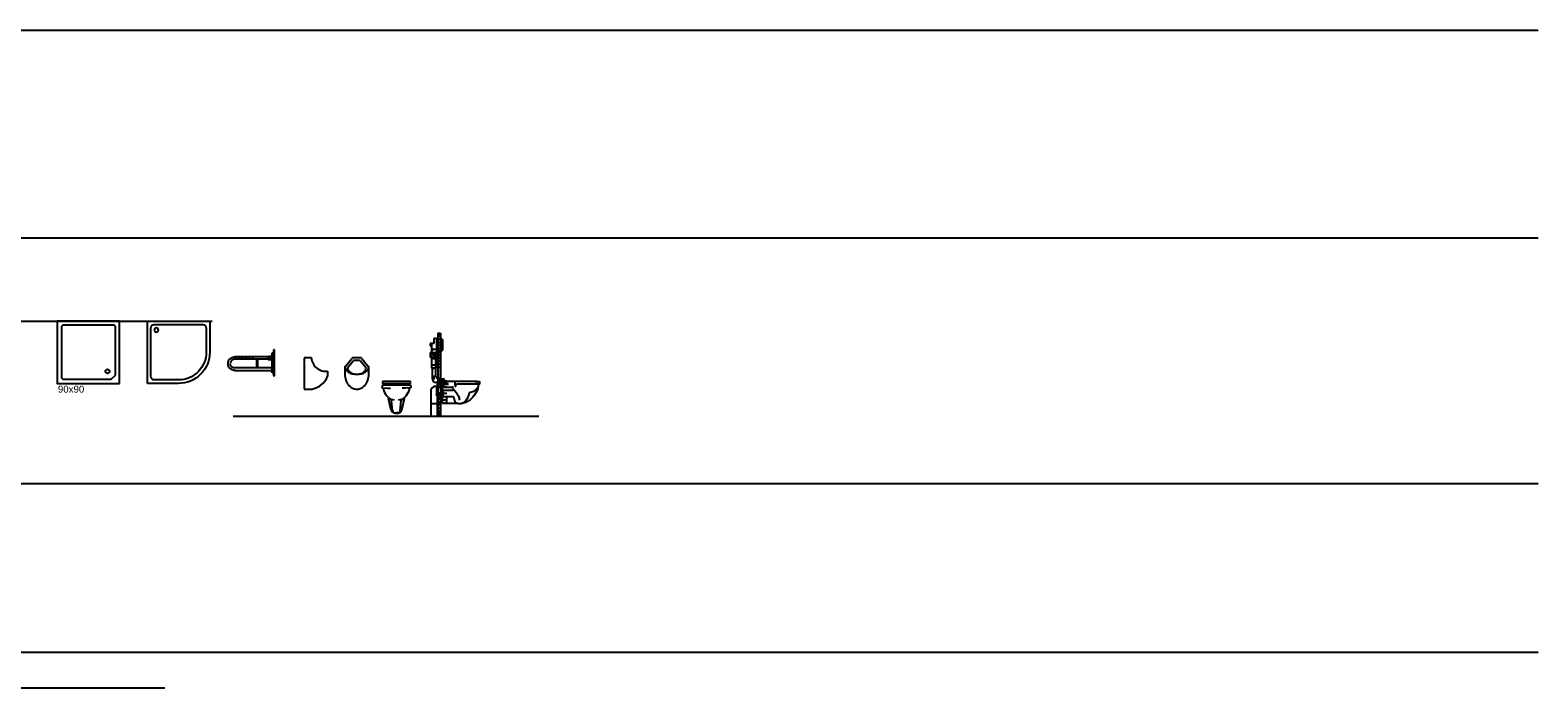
# Model space of a CAD drawing. Header units: inches. Extents: x 0 to 111471, y -105323 to 11070.
# Tile 75 of 256: x 4895 to 7072, y 4293 to 5242. Entities that reach past the tile are written whole.
import ezdxf

# ---------------------------------------------------------------- set-up
doc = ezdxf.new("R2010")
doc.units = ezdxf.units.IN
doc.header["$MEASUREMENT"] = 0
doc.linetypes.add('toalety-parter-vdh$0$DASHEDX2', pattern=[1.5, 1, -0.5])
doc.layers.add('0 - POMOCNICZE', color=6, linetype='Continuous', plot=False)
doc.styles.get("Standard").update_dxf_attribs({"font": 'arial.ttf'})

# ---------------------------------------------------------------- blocks, each defined once
blk = doc.blocks.new('brodzik 90x90')
for points in [[(90, -90), (90, 0), (0, 0), (0, -90)], [(84, -78), (84, -8), (82, -6), (8, -6), (6, -8), (6, -82), (8, -84), (78, -84)]]:
    blk.add_lwpolyline(points, close=True)
blk.add_circle((72.5, -72.5), 3)
blk = doc.blocks.new('BRODZIK 90')
at = {"ltscale": 10}
for points in [[(90, 0), (0, 0), (0, -90), (45, -90, 0.414214), (90, -45)], [(80, -5), (10, -5, 0.414214), (5, -10), (5, -80, 0.414214), (10, -85), (45, -85, 0.414214), (85, -45), (85, -10, 0.414214)]]:
    blk.add_lwpolyline(points, format="xyb", close=True, dxfattribs=at)
blk.add_circle((12.9, -12.9), 3)
blk = doc.blocks.new('uchwyt dla niepełnospr.')
for p, q in [((-66.5, 21.4), (-66.1, 22.2)), ((-66.1, 22.2), (-65.6, 22.9)), ((-65.6, 22.9), (-65.1, 23.7)), ((-65.1, 23.7), (-64.5, 24.3)), ((-64.5, 24.3), (-63.8, 24.9)), ((-63.8, 24.9), (-63.1, 25.5)), ((-63.1, 25.5), (-62.3, 25.9)), ((-62, 21.9), (-62.4, 21.4)), ((-62.3, 25.9), (-61.5, 26.3)), ((-61.6, 22.2), (-62, 21.9)), ((-61.1, 22.6), (-61.6, 22.2)), ((-61.5, 26.3), (-60.7, 26.7)), ((-60.6, 22.9), (-61.1, 22.6)), ((-60.7, 26.7), (-59.8, 26.9)), ((-60.1, 23.1), (-60.6, 22.9)), ((-59.6, 23.3), (-60.1, 23.1)), ((-59.8, 26.9), (-58.8, 27)), ((-59, 23.5), (-59.6, 23.3)), ((-58.4, 23.6), (-59, 23.5)), ((-58.8, 27), (-56.7, 27.1)), ((-57.8, 23.6), (-58.4, 23.6)), ((-56.7, 23.6), (-57.8, 23.6)), ((-57.8, 23.6), (-57.8, 23.6)), ((-57.6, 26.4), (-57.6, 24.3)), ((-57.3, 27.1), (-57.4, 27.1)), ((-57.3, 23.6), (-57.4, 23.6)), ((-57.1, 27.1), (-57.3, 27.1)), ((-57.1, 23.6), (-57.3, 23.6)), ((-56.9, 27.1), (-57.1, 27.1)), ((-56.9, 23.6), (-57.1, 23.6)), ((-56.8, 27.1), (-56.9, 27.1)), ((-56.8, 23.6), (-56.9, 23.6)), ((-56.6, 27.1), (-56.8, 27.1)), ((-56.6, 23.6), (-56.8, 23.6)), ((-56.5, 27.1), (-56.6, 27.1)), ((-56.4, 23.6), (-56.6, 23.6)), ((-56.3, 27), (-56.5, 27.1)), ((-56.3, 23.6), (-56.4, 23.6)), ((-56.1, 27), (-56.3, 27)), ((-56.1, 23.6), (-56.3, 23.6)), ((-56, 27), (-56.1, 27)), ((-55.9, 23.7), (-56.1, 23.6)), ((-55.8, 27), (-56, 27)), ((-55.8, 23.7), (-55.9, 23.7)), ((-55.6, 27), (-55.8, 27)), ((-55.6, 23.7), (-55.8, 23.7)), ((-55.5, 27), (-55.6, 27)), ((-55.5, 23.7), (-55.6, 23.7)), ((-55.3, 26.9), (-55.5, 27)), ((-55.3, 23.8), (-55.5, 23.7)), ((-55.1, 26.9), (-55.3, 26.9)), ((-55.1, 23.8), (-55.3, 23.8)), ((-55, 26.9), (-55.1, 26.9)), ((-55, 23.8), (-55.1, 23.8)), ((-54.8, 26.9), (-55, 26.9)), ((-55, 26.9), (-55, 26)), ((-55, 24.7), (-55, 23.8)), ((-54.8, 23.8), (-55, 23.8)), ((-54.6, 26.9), (-54.8, 26.9)), ((-54.6, 23.8), (-54.8, 23.8)), ((-54.5, 27), (-54.6, 26.9)), ((-54.5, 23.7), (-54.6, 23.8)), ((-54.3, 27), (-54.5, 27)), ((-54.3, 23.7), (-54.5, 23.7)), ((-54.1, 27), (-54.3, 27)), ((-54.1, 23.7), (-54.3, 23.7)), ((-54, 27), (-54.1, 27)), ((-54, 23.7), (-54.1, 23.7)), ((-53.8, 27), (-54, 27)), ((-53.8, 23.6), (-54, 23.7)), ((-53.7, 27), (-53.8, 27)), ((-53.7, 23.6), (-53.8, 23.6)), ((-53.5, 27.1), (-53.7, 27)), ((-53.5, 23.6), (-53.7, 23.6)), ((-53.3, 27.1), (-53.5, 27.1)), ((-53.3, 23.6), (-53.5, 23.6)), ((-53.2, 27.1), (-53.3, 27.1)), ((-53.2, 23.6), (-53.3, 23.6)), ((-53, 27.1), (-53.2, 27.1)), ((-53, 23.6), (-53.2, 23.6)), ((-52.8, 27.1), (-53, 27.1)), ((-52.8, 23.6), (-53, 23.6)), ((-52.7, 27.1), (-52.8, 27.1)), ((-52.7, 23.6), (-52.8, 23.6)), ((-52.5, 27.1), (-52.7, 27.1)), ((-52.5, 23.6), (-52.7, 23.6)), ((-52.3, 27.1), (-52.5, 27.1)), ((-52.3, 23.6), (-52.5, 23.6)), ((-52.2, 27.1), (-52.3, 27.1)), ((-52.3, 26.4), (-52.3, 24.3)), ((-52.2, 23.6), (-52.3, 23.6)), ((-52, 27.1), (-52.2, 27.1)), ((-52, 23.6), (-52.2, 23.6)), ((-51.9, 27.1), (-52, 27.1)), ((-51.9, 23.6), (-52, 23.6)), ((-51.7, 27.1), (-51.9, 27.1)), ((-51.7, 23.6), (-51.9, 23.6)), ((-51.5, 27.1), (-51.7, 27.1)), ((-51.5, 23.6), (-51.7, 23.6)), ((-51.4, 27.1), (-51.5, 27.1)), ((-51.4, 23.6), (-51.5, 23.6)), ((-51.2, 27.1), (-51.4, 27.1)), ((-51.2, 23.6), (-51.4, 23.6)), ((-51, 27), (-51.2, 27.1)), ((-51, 23.6), (-51.2, 23.6)), ((-50.9, 27), (-51, 27)), ((-50.9, 23.6), (-51, 23.6)), ((-50.7, 27), (-50.9, 27)), ((-50.7, 23.7), (-50.9, 23.6)), ((-50.5, 27), (-50.7, 27)), ((-50.5, 23.7), (-50.7, 23.7)), ((-50.4, 27), (-50.5, 27)), ((-50.4, 23.7), (-50.5, 23.7)), ((-50.2, 27), (-50.4, 27)), ((-50.2, 23.7), (-50.4, 23.7)), ((-50, 26.9), (-50.2, 27)), ((-50, 23.8), (-50.2, 23.7)), ((-49.9, 26.9), (-50, 26.9)), ((-49.9, 23.8), (-50, 23.8)), ((-49.7, 26.9), (-49.9, 26.9)), ((-49.7, 23.8), (-49.9, 23.8)), ((-49.6, 26.9), (-49.7, 26.9)), ((-49.7, 26.9), (-49.7, 26)), ((-49.7, 24.7), (-49.7, 23.8)), ((-49.6, 23.8), (-49.7, 23.8)), ((-49.4, 26.9), (-49.6, 26.9)), ((-49.4, 23.8), (-49.6, 23.8)), ((-49.2, 27), (-49.4, 26.9)), ((-49.2, 23.7), (-49.4, 23.8)), ((-49.1, 27), (-49.2, 27)), ((-49.1, 23.7), (-49.2, 23.7)), ((-48.9, 27), (-49.1, 27)), ((-48.9, 23.7), (-49.1, 23.7)), ((-48.7, 27), (-48.9, 27)), ((-48.7, 23.7), (-48.9, 23.7)), ((-48.6, 27), (-48.7, 27)), ((-48.6, 23.6), (-48.7, 23.7)), ((-48.4, 27), (-48.6, 27)), ((-48.4, 23.6), (-48.6, 23.6)), ((-48.2, 27.1), (-48.4, 27)), ((-48.2, 23.6), (-48.4, 23.6)), ((-48.1, 27.1), (-48.2, 27.1)), ((-48.1, 23.6), (-48.2, 23.6)), ((-47.9, 27.1), (-48.1, 27.1)), ((-47.9, 23.6), (-48.1, 23.6)), ((-47.8, 27.1), (-47.9, 27.1)), ((-47.7, 23.6), (-47.9, 23.6)), ((-47.6, 27.1), (-47.8, 27.1)), ((-47.6, 23.6), (-47.7, 23.6)), ((-47.4, 27.1), (-47.6, 27.1)), ((-47.4, 23.6), (-47.6, 23.6)), ((-47.3, 27.1), (-47.4, 27.1)), ((-47.3, 23.6), (-47.4, 23.6)), ((-47.1, 27.1), (-47.3, 27.1)), ((-47.1, 23.6), (-47.3, 23.6)), ((-46.9, 27.1), (-47.1, 27.1)), ((-47.1, 26.4), (-47.1, 24.3)), ((-46.9, 23.6), (-47.1, 23.6)), ((-46.8, 27.1), (-46.9, 27.1)), ((-46.8, 23.6), (-46.9, 23.6)), ((-46.6, 27.1), (-46.8, 27.1)), ((-46.6, 23.6), (-46.8, 23.6)), ((-46.4, 27.1), (-46.6, 27.1)), ((-46.4, 23.6), (-46.6, 23.6)), ((-46.3, 27.1), (-46.4, 27.1)), ((-46.3, 23.6), (-46.4, 23.6)), ((-46.1, 27.1), (-46.3, 27.1)), ((-46.1, 23.6), (-46.3, 23.6)), ((-45.9, 27.1), (-46.1, 27.1)), ((-45.9, 23.6), (-46.1, 23.6)), ((-45.8, 27), (-45.9, 27.1)), ((-45.8, 23.6), (-45.9, 23.6)), ((-45.6, 27), (-45.8, 27)), ((-45.6, 23.6), (-45.8, 23.6)), ((-45.4, 27), (-45.6, 27)), ((-45.5, 23.7), (-45.6, 23.6)), ((-45.3, 23.7), (-45.5, 23.7)), ((-45.3, 27), (-45.4, 27)), ((-45.1, 27), (-45.3, 27)), ((-45.1, 23.7), (-45.3, 23.7)), ((-45, 27), (-45.1, 27)), ((-45, 23.7), (-45.1, 23.7)), ((-44.8, 26.9), (-45, 27)), ((-44.8, 23.8), (-45, 23.7)), ((-44.6, 26.9), (-44.8, 26.9)), ((-44.6, 23.8), (-44.8, 23.8)), ((-44.5, 26.9), (-44.6, 26.9)), ((-44.5, 23.8), (-44.6, 23.8)), ((-44.3, 26.9), (-44.5, 26.9)), ((-44.5, 26.9), (-44.5, 26)), ((-44.5, 24.7), (-44.5, 23.8)), ((-44.3, 23.8), (-44.5, 23.8)), ((-44.1, 26.9), (-44.3, 26.9)), ((-44.1, 23.8), (-44.3, 23.8)), ((-44, 27), (-44.1, 26.9)), ((-44, 23.7), (-44.1, 23.8)), ((-43.8, 27), (-44, 27)), ((-43.8, 23.7), (-44, 23.7)), ((-43.6, 27), (-43.8, 27)), ((-43.6, 23.7), (-43.8, 23.7)), ((-43.5, 27), (-43.6, 27)), ((-43.5, 23.7), (-43.6, 23.7)), ((-43.3, 27), (-43.5, 27)), ((-43.3, 23.6), (-43.5, 23.7)), ((-43.2, 27), (-43.3, 27)), ((-43.2, 23.6), (-43.3, 23.6)), ((-43, 27.1), (-43.2, 27)), ((-43, 23.6), (-43.2, 23.6)), ((-42.8, 27.1), (-43, 27.1)), ((-42.8, 23.6), (-43, 23.6)), ((-42.7, 27.1), (-42.8, 27.1)), ((-42.7, 23.6), (-42.8, 23.6)), ((-42.5, 27.1), (-42.7, 27.1)), ((-42.5, 23.6), (-42.7, 23.6)), ((-42.3, 27.1), (-42.5, 27.1)), ((-42.3, 23.6), (-42.5, 23.6)), ((-42.2, 27.1), (-42.3, 27.1)), ((-42.2, 23.6), (-42.3, 23.6)), ((-42, 27.1), (-42.2, 27.1)), ((-42, 23.6), (-42.2, 23.6)), ((-41.9, 27.1), (-42, 27.1)), ((-41.9, 23.6), (-42, 23.6)), ((-41.9, 26.4), (-41.9, 24.3)), ((-41.7, 27.1), (-41.9, 27.1)), ((-41.7, 23.6), (-41.9, 23.6)), ((-41.5, 27.1), (-41.7, 27.1)), ((-41.5, 23.6), (-41.7, 23.6)), ((-41.4, 27.1), (-41.5, 27.1)), ((-41.4, 23.6), (-41.5, 23.6)), ((-41.2, 27.1), (-41.4, 27.1)), ((-41.2, 23.6), (-41.4, 23.6)), ((-41, 27.1), (-41.2, 27.1)), ((-41, 23.6), (-41.2, 23.6)), ((-40.9, 27.1), (-41, 27.1)), ((-40.9, 23.6), (-41, 23.6)), ((-40.7, 27.1), (-40.9, 27.1)), ((-40.7, 23.6), (-40.9, 23.6)), ((-40.5, 27), (-40.7, 27.1)), ((-40.5, 23.6), (-40.7, 23.6)), ((-40.4, 27), (-40.5, 27)), ((-40.4, 23.6), (-40.5, 23.6)), ((-40.2, 27), (-40.4, 27)), ((-40.2, 23.7), (-40.4, 23.6)), ((-40, 27), (-40.2, 27)), ((-40, 23.7), (-40.2, 23.7)), ((-39.9, 27), (-40, 27)), ((-39.9, 23.7), (-40, 23.7)), ((-39.7, 27), (-39.9, 27)), ((-39.7, 23.7), (-39.9, 23.7)), ((-39.5, 26.9), (-39.7, 27)), ((-39.6, 23.8), (-39.7, 23.7)), ((-39.4, 23.8), (-39.6, 23.8)), ((-39.4, 26.9), (-39.5, 26.9)), ((-39.2, 26.9), (-39.4, 26.9)), ((-39.2, 23.8), (-39.4, 23.8)), ((-39.1, 26.9), (-39.2, 26.9)), ((-39.2, 26.9), (-39.2, 26)), ((-39.2, 24.7), (-39.2, 23.8)), ((-39.1, 23.8), (-39.2, 23.8)), ((-38.9, 26.9), (-39.1, 26.9)), ((-38.9, 23.8), (-39.1, 23.8)), ((-38.7, 27), (-38.9, 26.9)), ((-38.7, 23.7), (-38.9, 23.8)), ((-38.6, 27), (-38.7, 27)), ((-38.6, 23.7), (-38.7, 23.7)), ((-38.4, 27), (-38.6, 27)), ((-38.4, 23.7), (-38.6, 23.7)), ((-38.2, 27), (-38.4, 27)), ((-38.2, 23.7), (-38.4, 23.7)), ((-38.1, 27), (-38.2, 27)), ((-38.1, 23.6), (-38.2, 23.7)), ((-37.9, 27), (-38.1, 27)), ((-37.9, 23.6), (-38.1, 23.6)), ((-37.8, 27.1), (-37.9, 27)), ((-37.7, 23.6), (-37.9, 23.6)), ((-37.6, 27.1), (-37.8, 27.1)), ((-37.6, 23.6), (-37.7, 23.6)), ((-37.4, 27.1), (-37.6, 27.1)), ((-37.4, 23.6), (-37.6, 23.6)), ((-37.3, 27.1), (-37.4, 27.1)), ((-37.3, 23.6), (-37.4, 23.6)), ((-37.1, 27.1), (-37.3, 27.1)), ((-37.1, 23.6), (-37.3, 23.6)), ((-36.9, 27.1), (-37.1, 27.1)), ((-36.9, 23.6), (-37.1, 23.6)), ((-36.8, 27.1), (-36.9, 27.1)), ((-36.8, 23.6), (-36.9, 23.6)), ((-36.6, 27.1), (-36.8, 27.1)), ((-36.6, 23.6), (-36.8, 23.6)), ((-36.4, 27.1), (-36.6, 27.1)), ((-36.6, 26.4), (-36.6, 24.3)), ((-36.4, 23.6), (-36.6, 23.6)), ((-36.3, 27.1), (-36.4, 27.1)), ((-36.3, 23.6), (-36.4, 23.6)), ((-36.1, 27.1), (-36.3, 27.1)), ((-36.1, 23.6), (-36.3, 23.6)), ((-36, 27.1), (-36.1, 27.1)), ((-35.9, 23.6), (-36.1, 23.6)), ((-35.8, 27.1), (-36, 27.1)), ((-35.8, 23.6), (-35.9, 23.6)), ((-35.6, 27.1), (-35.8, 27.1)), ((-35.6, 23.6), (-35.8, 23.6)), ((-35.5, 27.1), (-35.6, 27.1)), ((-35.4, 23.6), (-35.6, 23.6)), ((-35.3, 27), (-35.5, 27.1)), ((-35.3, 23.6), (-35.4, 23.6)), ((-35.1, 27), (-35.3, 27)), ((-35.1, 23.6), (-35.3, 23.6)), ((-35, 27), (-35.1, 27)), ((-35, 23.7), (-35.1, 23.6)), ((-34.8, 27), (-35, 27)), ((-34.8, 23.7), (-35, 23.7)), ((-34.6, 27), (-34.8, 27)), ((-34.6, 23.7), (-34.8, 23.7)), ((-34.5, 27), (-34.6, 27)), ((-34.5, 23.7), (-34.6, 23.7)), ((-34.3, 26.9), (-34.5, 27)), ((-34.3, 23.8), (-34.5, 23.7)), ((-34.1, 26.9), (-34.3, 26.9)), ((-34.1, 23.8), (-34.3, 23.8)), ((-34, 26.9), (-34.1, 26.9)), ((-34, 23.8), (-34.1, 23.8)), ((-33.8, 26.9), (-34, 26.9)), ((-34, 26.9), (-34, 26)), ((-34, 24.7), (-34, 23.8)), ((-33.8, 23.8), (-34, 23.8)), ((-33.7, 26.9), (-33.8, 26.9)), ((-33.6, 23.8), (-33.8, 23.8)), ((-33.5, 27), (-33.7, 26.9)), ((-33.5, 23.7), (-33.6, 23.8)), ((-33.3, 27), (-33.5, 27)), ((-33.3, 23.7), (-33.5, 23.7)), ((-33.2, 27), (-33.3, 27)), ((-33.2, 23.7), (-33.3, 23.7)), ((-33, 27), (-33.2, 27)), ((-33, 23.7), (-33.2, 23.7)), ((-32.8, 27), (-33, 27)), ((-32.8, 23.6), (-33, 23.7)), ((-32.7, 27), (-32.8, 27)), ((-32.7, 23.6), (-32.8, 23.6)), ((-32.5, 27.1), (-32.7, 27)), ((-32.5, 23.6), (-32.7, 23.6)), ((-32.3, 27.1), (-32.5, 27.1)), ((-32.3, 23.6), (-32.5, 23.6)), ((-32.2, 27.1), (-32.3, 27.1)), ((-32.2, 23.6), (-32.3, 23.6)), ((-32, 27.1), (-32.2, 27.1)), ((-32, 23.6), (-32.2, 23.6)), ((-31.8, 27.1), (-32, 27.1)), ((-31.8, 23.6), (-32, 23.6)), ((-3.7, 27.1), (-31.9, 27.1)), ((-31.7, 27.1), (-31.8, 27.1)), ((-31.7, 23.6), (-31.8, 23.6)), ((-31.5, 27.1), (-31.7, 27.1)), ((-3.7, 23.6), (-31.7, 23.6)), ((-31.5, 23.6), (-31.7, 23.6)), ((-31.3, 27.1), (-31.5, 27.1)), ((-31.3, 23.6), (-31.5, 23.6)), ((-31.4, 26.4), (-31.4, 24.3)), ((-31.3, 27.1), (-31.3, 27.1)), ((-31.3, 23.6), (-31.3, 23.6)), ((-25.5, 11.1), (-25.5, 23.6)), ((-25.5, 23.6), (-24.5, 23.6)), ((-24.5, 23.6), (-24.5, 11.1)), ((-10.2, 25.8), (-10.3, 25.6)), ((-10.3, 25.6), (-10.3, 25.4)), ((-10.3, 25.4), (-10.3, 25.2)), ((-10.3, 25.2), (-10.2, 24.9)), ((-10.1, 26.2), (-10.2, 26)), ((-10.2, 26), (-10.2, 25.8)), ((-10.2, 24.9), (-10.2, 24.7)), ((-10.2, 24.7), (-10.1, 24.6)), ((-10, 26.4), (-10.1, 26.2)), ((-10.1, 24.6), (-10, 24.4)), ((-9.9, 26.5), (-10, 26.4)), ((-10, 24.4), (-9.9, 24.2)), ((-9.8, 26.7), (-9.9, 26.5)), ((-9.9, 24.2), (-9.8, 24)), ((-9.7, 26.9), (-9.8, 26.7)), ((-9.8, 24), (-9.7, 23.9)), ((-9.5, 27), (-9.7, 26.9)), ((-9.7, 23.9), (-9.5, 23.8)), ((-9.4, 27.1), (-9.5, 27)), ((-9.5, 23.8), (-9.4, 23.6)), ((-9.2, 27.2), (-9.4, 27.1)), ((-9.4, 23.6), (-9.2, 23.5)), ((-9, 27.3), (-9.2, 27.2)), ((-9.2, 23.5), (-9, 23.4)), ((-8.8, 27.4), (-9, 27.3)), ((-9, 23.4), (-8.8, 23.4)), ((-8.6, 27.4), (-8.8, 27.4)), ((-8.8, 23.4), (-8.6, 23.3)), ((-8.4, 27.5), (-8.6, 27.4)), ((-8.6, 23.3), (-8.4, 23.3)), ((-8.2, 27.5), (-8.4, 27.5)), ((-3.5, 27.5), (-8.2, 27.5)), ((-8.2, 27.5), (-8.2, 27.5)), ((-7.9, 26), (-8.2, 25.8)), ((-8.2, 25.8), (-8.2, 25.4)), ((-8.2, 25.4), (-8.2, 25)), ((-8.2, 25), (-7.9, 24.8)), ((-8.2, 23.3), (-3.5, 23.3)), ((-7.5, 26.2), (-7.9, 26)), ((-7.9, 24.8), (-7.5, 24.6)), ((-7.2, 26), (-7.5, 26.2)), ((-7.5, 24.6), (-7.2, 24.8)), ((-6.8, 25.8), (-7.2, 26)), ((-7.2, 24.8), (-6.8, 25)), ((-6.8, 25.4), (-6.8, 25.8)), ((-6.8, 25), (-6.8, 25.4)), ((-3.5, 4), (-3.5, 32.9)), ((-3.5, 32.9), (-2.4, 32.9)), ((-3.5, 23.3), (-3.5, 27.5)), ((-2.4, 32.9), (-2.4, 4)), ((-1.8, 37.1), (-1.8, 0)), ((0, 37.1), (-1.8, 37.1)), ((0, 0), (0, 37.1)), ((-67.2, 18.7), (-67, 19.6)), ((-67.2, 17.7), (-67.2, 18.7)), ((-67.2, 17.7), (-67.2, 17.7)), ((-67.2, 16.1), (-67.2, 17.7)), ((-67, 15.1), (-67.2, 16.1)), ((-67, 19.6), (-66.8, 20.5)), ((-66.8, 14.2), (-67, 15.1)), ((-66.8, 20.5), (-66.5, 21.4)), ((-66.5, 13.4), (-66.8, 14.2)), ((-66.1, 12.5), (-66.5, 13.4)), ((-65.6, 11.8), (-66.1, 12.5)), ((-65.1, 11.1), (-65.6, 11.8)), ((-64.5, 10.4), (-65.1, 11.1)), ((-63.8, 9.8), (-64.5, 10.4)), ((-63.7, 16.5), (-63.8, 17.7)), ((-63.1, 9.2), (-63.8, 9.8)), ((-63.6, 18.8), (-63.7, 18.3)), ((-63.6, 15.9), (-63.7, 16.5)), ((-63.5, 19.4), (-63.6, 18.8)), ((-63.5, 15.3), (-63.6, 15.9)), ((-63.3, 20), (-63.5, 19.4)), ((-63.3, 14.8), (-63.5, 15.3)), ((-63, 20.5), (-63.3, 20)), ((-63, 14.2), (-63.3, 14.8)), ((-62.3, 8.8), (-63.1, 9.2)), ((-62.7, 21), (-63, 20.5)), ((-62.7, 13.7), (-63, 14.2)), ((-62.4, 21.4), (-62.7, 21)), ((-62.4, 13.3), (-62.7, 13.7)), ((-62, 12.9), (-62.4, 13.3)), ((-61.5, 8.4), (-62.3, 8.8)), ((-61.6, 12.5), (-62, 12.9)), ((-61.1, 12.1), (-61.6, 12.5)), ((-60.7, 8.1), (-61.5, 8.4)), ((-60.6, 11.8), (-61.1, 12.1)), ((-59.8, 7.8), (-60.7, 8.1)), ((-60.1, 11.6), (-60.6, 11.8)), ((-59.6, 11.4), (-60.1, 11.6)), ((-58.8, 7.7), (-59.8, 7.8)), ((-59, 11.2), (-59.6, 11.4)), ((-58.4, 11.1), (-59, 11.2)), ((-57.9, 7.6), (-58.8, 7.7)), ((-57.8, 11.1), (-58.4, 11.1)), ((-56.7, 7.6), (-57.9, 7.6)), ((-57.9, 7.6), (-57.9, 7.6)), ((-56.7, 11.1), (-57.8, 11.1)), ((-57.8, 11.1), (-57.8, 11.1)), ((-57.2, 7.6), (-3.6, 7.6)), ((-3.5, 11.1), (-57.1, 11.1)), ((-24.5, 11.1), (-25.5, 11.1)), ((-2.4, 4), (-3.5, 4)), ((-1.8, 0), (0, 0))]:
    blk.add_line(p, q)
blk = doc.blocks.new('pisuar-widok')
for p, q in [((0, 45), (0, 0)), ((10.5, 45), (0, 45)), ((33.9, 18.5), (33.9, 26)), ((0, 0), (12.1, 0))]:
    blk.add_line(p, q)
for centre, radius, start, end in [((31.2, 46.6), 20.8, 184.4222, 277.3511), ((5.6, 30.2), 30.6, 279.2134, 337.5138)]:
    blk.add_arc(centre, radius, start, end)
blk = doc.blocks.new('pisuar-widok 2')
for p, q in [((-16.9, 32.4), (-7.2, 44.4)), ((6, 45), (-6, 45)), ((7.2, 44.4), (16.9, 32.4)), ((-17.2, 31.5), (-17.2, 21.5)), ((-13.3, 30.9), (-5.4, 40.7)), ((4.2, 41.2), (-4.2, 41.2)), ((5.4, 40.7), (13.3, 30.9)), ((17.3, 21.5), (17.3, 31.5))]:
    blk.add_line(p, q)
for points in [[(-17.2, 32, 0.1505), (-16.1, 28.3, 0.107029), (-12.2, 24.6, 0.075092), (-6.9, 22.3, 0.061824), (0, 21.5, 0.061824), (6.9, 22.3, 0.075092), (12.2, 24.6, 0.107029), (16.1, 28.3, 0.1505), (17.3, 32, 0.1505)], [(-13.3, 30.9, 0.132851), (-12.4, 27.5, 0.106723), (-9.4, 24.3, 0.083013), (-5.3, 22.2, 0.0716), (0, 21.5, 0.0716), (5.3, 22.2, 0.083013), (9.4, 24.3, 0.106723), (12.4, 27.5, 0.132851), (13.3, 30.9, 0.132851)], [(-17.2, 21.5, 0.080427), (-15.9, 13.1, 0.089087), (-12.2, 6.3, 0.104887), (-6.4, 1.6, 0.119654), (0, 0, 0.119654), (6.4, 1.6, 0.104887), (12.2, 6.3, 0.089087), (15.9, 13.1, 0.080427), (17.3, 21.5, 0.080427)]]:
    blk.add_lwpolyline(points, format="xyb")
for centre, start, end in [((-6, 43.5), 90, 141.0979), ((6, 43.5), 38.9021, 90), ((-15.7, 31.5), 141.0979, 180), ((-4.2, 39.8), 90, 141.0979), ((4.2, 39.8), 38.9021, 90), ((15.8, 31.5), 0, 38.9021)]:
    blk.add_arc(centre, 1.5, start, end)
blk = doc.blocks.new('wc - widok')
for p, q in [((-20.4, 45.1), (-21, 40.9)), ((-20.4, 50), (-20.4, 47.1)), ((20.1, 50), (-20.4, 50)), ((-20.4, 47.1), (20.1, 47.1)), ((-20.4, 45.1), (20.1, 45.1)), ((20.1, 47.1), (20.1, 50)), ((20.1, 45.1), (20.6, 40.9)), ((-21, 40.9), (-12.9, 40.4)), ((-12.9, 40.4), (-8.6, 40.4)), ((-7.8, 8.6), (-11.7, 25.6)), ((-5.8, 8), (-7.1, 22.3)), ((5.5, 8), (6.8, 22.3)), ((7.5, 8.6), (11.4, 25.6)), ((12.5, 40.4), (8.2, 40.4)), ((20.6, 40.9), (12.5, 40.4)), ((-2.6, 4.9), (-0.2, 4.9)), ((-2.6, 4.5), (2.2, 4.5)), ((2.2, 4.9), (-0.2, 4.9))]:
    blk.add_line(p, q)
for centre, radius, start, end in [((-7.5, 40.4), 11.6, 178.0217, 198.9508), ((13.8, 51), 35.3, 203.8845, 222.3732), ((-2.9, 37.8), 14.2, 228.935, 268.2113), ((-10.4, 22.1), 3.28, 3.715, 41.7265), ((2.6, 37.8), 14.2, 271.7887, 311.0651), ((10, 22.1), 3.28, 138.2736, 176.285), ((-14.2, 51), 35.3, 317.6268, 336.1155), ((7.2, 40.4), 11.6, 341.0491, 1.9782), ((-2.6, 9.8), 5.39, 192.923, 270), ((-2.5, 8.3), 3.37, 185.12, 268.2098), ((2.2, 9.8), 5.39, 270, 347.0769), ((2.1, 8.3), 3.37, 271.7904, 354.8799)]:
    blk.add_arc(centre, radius, start, end)
blk = doc.blocks.new('wc - przekrój przez geberit')
blk.add_hatch(color=256).paths.add_polyline_path([(7.4, 95.3), (6.9, 95.3), (6.9, 69.7), (1, 69.7), (1, 69.2), (7.4, 69.2)])
for p, q in [((4.2, 112.1), (4.2, 104.7)), ((8.4, 112.1), (4.2, 112.1)), ((8.4, 112.1), (8.4, 69.2)), ((10.4, 111.4), (8.4, 111.4)), ((10.4, 120), (13.9, 120)), ((10.4, 120), (10.4, 1.2)), ((10.4, 117), (13.9, 117)), ((13.9, 120), (13.9, 94.5)), ((13.9, 111.4), (16.1, 111.4)), ((16.1, 111.4), (16.1, 94.5)), ((16.1, 111.4), (17.1, 110.4)), ((17.1, 110.4), (17.1, 95.5)), ((-0.7, 104.7), (-0.7, 101.4)), ((1, 104.7), (-0.7, 104.7)), ((-0.7, 101.4), (1, 101.4)), ((-0.6, 85.3), (-0.6, 91.2)), ((-0.6, 89.5), (6.9, 89.5)), ((-0.2, 89.5), (-0.2, 84.8)), ((-0.1, 91.7), (6.4, 91.7)), ((1, 104.7), (1, 89.5)), ((4.2, 104.7), (1, 104.7)), ((1, 98.3), (1.9, 98.3)), ((1, 96.9), (8.4, 96.9)), ((1, 95.7), (1.9, 95.7)), ((1.9, 94.3), (1, 94.3)), ((1.9, 98.3), (1.9, 96.9)), ((1.9, 95.7), (1.9, 94.3)), ((4.9, 96.9), (4.9, 95.6)), ((6.9, 91.2), (6.9, 85.3)), ((9.5, 94.5), (16.1, 94.5)), ((13.9, 94.5), (13.9, 1.2)), ((16.1, 94.5), (17.1, 95.5)), ((6.4, 84.8), (-0.1, 84.8)), ((1, 84.8), (1, 69.2)), ((1, 83.3), (7.4, 83.3)), ((1, 74), (6.9, 74)), ((1, 69.7), (6.9, 69.7)), ((1, 69.2), (8.4, 69.2)), ((2.4, 53.4), (2.4, 69.2)), ((6.9, 83.3), (6.9, 69.7)), ((7.4, 83.3), (7.4, 69.2)), ((7.4, 74), (8.4, 74)), ((7.4, 57.3), (7.4, 69.2)), ((9.2, 48.4), (7.4, 48.4)), ((8.1, 43.8), (8.1, 31.5)), ((9.2, 43.8), (8.1, 43.8)), ((9.2, 49.6), (9.2, 0)), ((10.4, 49.6), (9.2, 49.6)), ((13.9, 47.9), (10.4, 49.6)), ((10.4, 47.3), (11.9, 47.3)), ((11.9, 45.9), (10.4, 45.9)), ((11.9, 47.3), (11.9, 45.9)), ((14.9, 54.3), (12.2, 54.3)), ((12.3, 53.3), (13.1, 53.3)), ((12.3, 52.7), (13.1, 52.7)), ((12.3, 51), (13.1, 51)), ((12.3, 50.3), (13.1, 50.3)), ((13.9, 46.9), (12.6, 46.9)), ((12.6, 45.4), (13.9, 45.4)), ((12.9, 43.8), (14.9, 43.8)), ((13.9, 47.9), (23.9, 47.9)), ((13.9, 46.9), (23.9, 46.9)), ((14.4, 47.9), (14.4, 46.9)), ((14.9, 54.3), (14.9, 47.9)), ((14.9, 47.9), (14.9, 46.9)), ((14.9, 43.8), (14.9, 31.5)), ((15.4, 47.9), (15.4, 46.9)), ((15.9, 47.9), (15.9, 46.9)), ((16.4, 47.9), (16.4, 46.9)), ((16.9, 47.9), (16.9, 46.9)), ((17.4, 47.9), (17.4, 46.9)), ((17.9, 47.9), (17.9, 46.9)), ((18.4, 47.9), (18.4, 46.9)), ((18.9, 47.9), (18.9, 46.9)), ((19.4, 47.9), (19.4, 46.9)), ((19.9, 47.9), (19.9, 46.9)), ((20.4, 47.9), (20.4, 46.9)), ((20.9, 47.9), (20.9, 46.9)), ((21.4, 47.9), (21.4, 46.9)), ((21.9, 47.9), (21.9, 46.9)), ((22.4, 47.9), (22.4, 46.9)), ((22.9, 47.9), (22.9, 46.9)), ((23.4, 47.9), (23.4, 46.9)), ((23.9, 47.9), (23.9, 46.9)), ((0, 37.8), (0, 0)), ((8.1, 42.8), (5.5, 42.8)), ((8.1, 31.5), (9.2, 31.5)), ((8.1, 30.5), (8.1, 31.5)), ((8.6, 30), (8.1, 30.5)), ((9.2, 30), (8.6, 30)), ((9.2, 27.5), (10.4, 27.5)), ((10.4, 42.4), (12.8, 42.4)), ((10.4, 32.9), (12.6, 32.9)), ((12.6, 32.9), (12.6, 34.7)), ((12.8, 42.4), (12.8, 40.6)), ((12.9, 31.5), (14.9, 31.5)), ((0, 18.3), (9.2, 18.3)), ((0, 0), (9.2, 0)), ((9.2, 17.3), (13.9, 17.3)), ((9.2, 1.2), (14, 1.2)), ((9.2, 0), (14, 0)), ((10.4, 18.3), (13.9, 18.3)), ((14, 1.2), (14, 0))]:
    blk.add_line(p, q)
at = {"linetype": 'toalety-parter-vdh$0$DASHEDX2', "ltscale": 3}
for p, q in [((13.3, 117), (13.3, 70.8)), ((11.1, 81.3), (11.1, 92.2)), ((10.9, 70.8), (10.9, 54.3)), ((13.3, 70.8), (10.9, 70.8)), ((10.9, 26.7), (12.5, 26.7)), ((10.9, 1.2), (10.9, 26.7)), ((12.5, 26.7), (12.5, 1.2))]:
    blk.add_line(p, q, dxfattribs=at)
for points in [[(25.5, 45.8), (14.1, 45.8)], [(35.6, 42.6), (35.6, 42.7), (35.6, 42.8), (35.6, 43.1), (35.6, 43.4), (35.5, 44.3), (35.4, 45.3), (35.3, 46.3), (35.2, 47.2), (35.2, 47.6), (35.1, 47.8), (35.1, 48), (35.1, 48.1), (35, 48.7), (34.9, 48.9), (34.7, 49.2), (34.4, 49.5), (34.1, 49.8), (33.7, 49.9), (33.3, 50), (33.2, 50), (32.8, 50), (32.2, 50), (31.4, 50), (30.5, 50.1), (29.4, 50.1), (27.2, 50.1), (25, 50.2), (23.9, 50.2), (23, 50.3), (22.2, 50.3), (21.6, 50.3), (21.2, 50.3), (21.1, 50.3), (20.8, 50.3), (20.6, 50.5), (20.5, 50.7), (20.3, 50.9), (20.2, 51.3), (20, 51.6), (19.9, 51.9), (19.7, 52.3), (19.6, 52.5), (19.5, 52.8), (19.4, 53.1), (19.2, 53.3), (19.1, 53.5), (18.9, 53.5), (18, 53.5), (17.4, 53.5), (16.9, 53.5), (16.8, 53.5), (16.7, 53.5), (16.6, 53.5), (16.5, 53.4), (16.5, 53.2), (16.5, 52.9), (16.4, 52.5), (16.4, 52.3), (16.4, 51.9), (16.4, 51.5), (16.5, 51.2), (16.5, 50.8), (16.5, 50.3), (16.6, 50.2), (16.7, 50.1), (17.3, 50.1), (17.6, 50.1), (18, 50.1), (18.3, 50), (18.5, 49.9), (18.7, 49.7), (18.7, 49.4), (18.8, 49), (19, 48.9), (19.2, 48.9), (19.4, 48.9), (19.7, 48.9), (20.6, 48.9), (21.6, 48.9), (21.9, 48.9), (22, 48.9)], [(16.5, 50.3), (16.5, 22.3)], [(18.2, 50.1), (18.2, 41.9), (31.1, 41.9), (32, 42.2), (32.7, 42.3)], [(22, 50.3), (22, 47.8)], [(67, 50), (33.5, 50)], [(66.5, 46.2), (66.4, 46.2), (66.1, 46.2), (65.8, 46.2), (65.3, 46.2), (64.6, 46.2), (63.9, 46.2), (62.1, 46.2), (60, 46.2), (57.7, 46.2), (52.6, 46.2), (47.6, 46.2), (45.2, 46.2), (43.1, 46.2), (41.4, 46.2), (40.6, 46.2), (40, 46.2), (39.5, 46.2), (39.1, 46.2), (38.9, 46.2), (38.8, 46.2), (38, 46.1), (37.4, 45.8), (36.8, 45.5), (36.4, 45.1), (36.1, 44.7), (35.8, 44.1), (35.7, 43.5), (35.6, 42.8)], [(69, 46.2), (68.9, 46.2), (68.7, 46.2), (68, 46.2), (67.3, 46.2), (67.1, 46.2), (67, 46.2), (66.3, 46.3), (66, 46.4), (65.8, 46.5), (65.8, 48.2), (65.8, 49), (65.8, 49.4), (65.9, 49.7), (66.1, 49.8), (66.5, 49.9), (67, 50), (68, 50), (68.6, 50), (69.9, 50), (70.2, 49.8), (70.3, 49.4), (70.3, 48), (70.3, 46.5), (70.1, 46.4), (69.7, 46.3), (69.2, 46.2), (69, 46.2), (68.6, 43.1), (67.9, 40.1), (66.9, 37.2), (65.7, 34.5), (64.2, 32), (62.6, 29.7), (60.8, 27.5), (58.8, 25.6), (56.8, 23.8), (54.7, 22.3), (52.5, 21), (50.2, 19.9), (48, 19), (45.8, 18.3), (43.6, 18), (41.5, 17.8)], [(68.8, 44.1), (68, 42.2), (67, 40.4), (65.7, 38.8), (64.2, 37.4), (62.6, 36.2), (60.8, 35.2), (58.9, 34.5), (56.9, 34), (56.1, 33.6), (55.4, 33), (54.9, 32.2), (54.7, 31.2), (54.5, 30.1), (54.2, 28.9), (53.3, 26.7), (52.1, 24.5), (50.6, 22.5), (48.9, 20.7), (48, 20), (47, 19.3), (46, 18.8), (45, 18.4), (44, 18.1), (43, 17.9)], [(23, 32.8), (13.3, 32.8)], [(16.5, 19.2), (22.7, 19.2), (23.4, 20.4), (23.4, 27.7)], [(16.5, 18.8), (16.5, 18.9), (16.5, 19), (16.5, 19.2), (16.5, 19.4), (16.5, 19.6), (16.5, 19.9), (16.5, 20.6), (16.5, 21.2), (16.5, 21.5), (16.5, 21.7), (16.5, 22), (16.5, 22.1), (16.5, 22.2), (16.5, 22.3), (16.5, 22.5), (16.6, 22.7), (16.7, 22.9), (16.9, 23.1), (17, 23.1), (17.1, 23.2), (17.4, 23.3), (17.7, 23.3), (18.1, 23.3), (18.8, 23.4), (19.4, 23.4), (20.6, 23.5), (21.7, 23.6), (22.3, 23.6), (23, 23.7)], [(41.4, 17.8), (40.2, 17.9), (39, 18.1), (37.9, 18.5), (36.8, 19.2), (36.3, 19.6), (35.9, 20.2), (35.4, 20.8), (35.1, 21.6), (34.7, 22.4), (34.4, 23.4), (34.2, 24.5), (34, 25.7), (33.6, 27), (33.4, 27.5), (33.2, 27.6), (32.9, 27.7), (32.8, 27.7), (32.5, 27.7), (32, 27.7), (31.4, 27.7), (30.7, 27.7), (29.9, 27.7), (28.2, 27.7), (26.5, 27.7), (25.7, 27.7), (25, 27.7), (24.4, 27.7), (24, 27.7), (23.7, 27.7), (23.6, 27.7), (23.4, 27.7), (23.2, 27.9), (22.9, 28), (22.8, 28.1), (22.7, 28.1), (22.6, 28.1), (22.1, 28.1), (21.3, 28.1), (20.5, 28.1), (19.6, 28.1), (18.9, 28.1), (18.3, 28.1), (18.2, 28.1), (18.1, 28.1), (18.1, 28.1), (18.1, 28.2), (18.1, 28.5), (18.1, 28.9), (18.1, 29.5), (18.1, 30.2), (18.1, 31), (18.1, 32.7), (18.1, 34.5), (18.1, 35.3), (18.1, 36), (18.1, 36.6), (18.1, 37), (18.1, 37.3), (18.1, 37.4), (20.3, 37.4), (22.2, 37.4), (23.9, 37.4), (25.4, 37.4), (28.4, 37.4), (30, 37.4), (31.7, 37.4), (32.2, 37.6), (32.6, 37.9), (33, 38.4), (33.1, 38.5), (33.1, 38.6)], [(21.9, 43.1), (21.9, 41.9)], [(42.1, 23.2), (41.7, 24.6), (41.3, 26.1), (40.8, 27.5), (40.2, 28.8), (39.6, 30), (39.1, 31), (38.6, 31.8), (38.4, 32.1), (38.2, 32.3), (37.4, 33.3), (36.6, 34.2), (36, 34.9), (35.4, 35.6), (34.4, 36.8), (33.4, 38), (33.1, 38.6), (32.8, 39.1), (32.6, 39.5), (32.4, 39.9), (32.1, 40.5), (31.9, 41), (31.6, 41.4), (31.3, 41.7), (30.9, 41.9), (30.5, 41.9)], [(35.7, 42.6), (34.5, 42.5)], [(16.5, 18.8), (37.4, 18.8)]]:
    blk.add_lwpolyline(points)
for centre in [(11.3, 30), (13.1, 30)]:
    blk.add_circle(centre, 0.5)
for centre, radius, start, end in [((-0.1, 91.2), 0.5, 90, 180), ((6.4, 91.2), 0.5, 0, 90), ((-0.1, 85.3), 0.5, 180, 270), ((6.4, 85.3), 0.5, 270, 360), ((8.7, 54.7), 6.44, 191.7164, 258.2836), ((5.3, 55.9), 1.56, 71.2815, 290.056), ((10.4, 57.3), 3, 180, 270), ((7.5, 35.1), 7.99, 104.2017, 159.9094)]:
    blk.add_arc(centre, radius, start, end)
at = {"extrusion": (0, 0, -1)}
blk.add_ellipse((1.1, 87.3), major_axis=(-0.465, 0), ratio=0.200002, dxfattribs=at)
for centre, major_axis, ratio in [((5.2, 87.3), (0.465, 0), 0.200002), ((11.7, 4.5), (0, 0.774), 0.680356)]:
    blk.add_ellipse(centre, major_axis=major_axis, ratio=ratio)

msp = doc.modelspace()

# ---------------------------------------------------------------- linework, layer by layer
for points in [[(2724.417, 5242.492), (7071.558, 5242.492), (7071.558, 5242.492)], [(2724.417, 4942.492), (7071.558, 4942.492), (7071.558, 4942.492)], [(2724.417, 4587.888), (7071.558, 4587.888), (7071.558, 4587.888)], [(2724.417, 4344.438), (7071.558, 4344.438), (7071.558, 4344.438)]]:
    msp.add_lwpolyline(points)
at = {"layer": '0 - POMOCNICZE'}
for points in [[(2724.417, 4822.483), (5158.035, 4822.483)], [(5188.405, 4685.242), (5629.638, 4685.242)], [(2724.417, 4293.014), (5089.943, 4293.014)]]:
    msp.add_lwpolyline(points, dxfattribs=at)

# ---------------------------------------------------------------- block references
for name, p in [('brodzik 90x90', (4934.584, 4822.483)), ('wc - przekrój przez geberit', (5473.675, 4685.242)), ('uchwyt dla niepełnospr.', (5248.292, 4743.685)), ('pisuar-widok', (5290.969, 4724.244)), ('pisuar-widok 2', (5366.989, 4724.244)), ('wc - widok', (5424.234, 4685.242))]:
    msp.add_blockref(name, p)
at = {"extrusion": (0, 0, -1), "zscale": -1, "rotation": 270}
msp.add_blockref('BRODZIK 90', (-5064.63, 4822.483), dxfattribs=at)

# ---------------------------------------------------------------- texts
msp.add_text('90x90', height=10, rotation=0.000002).set_placement((4935.505, 4719.245))

doc.saveas('drawing.dxf')
